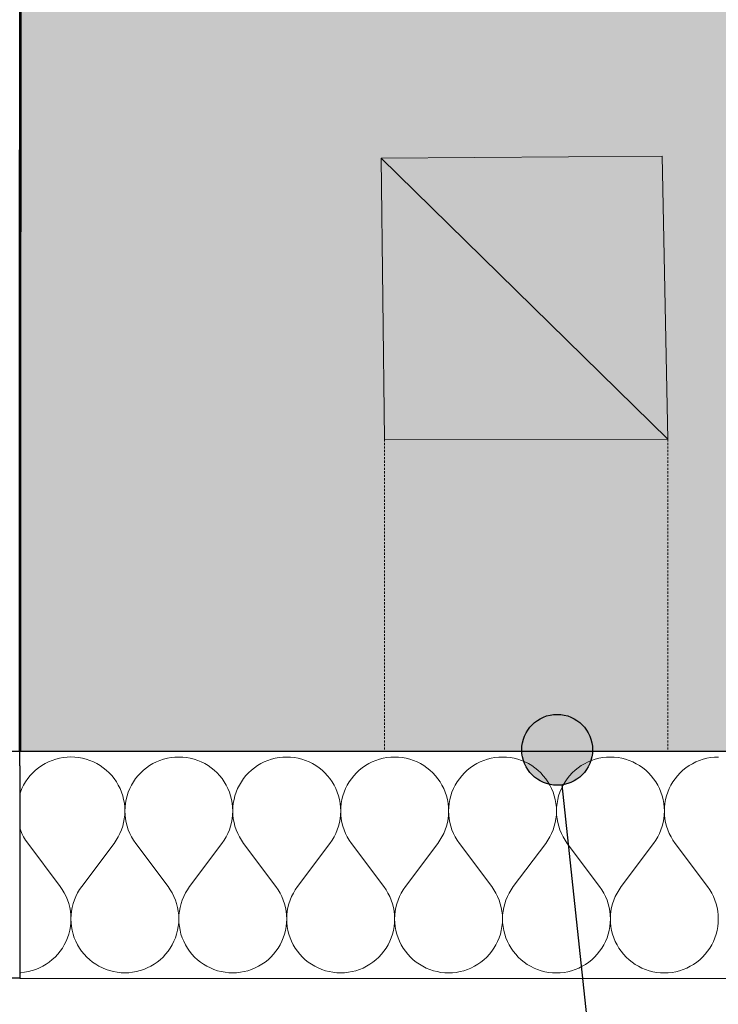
# Model space of a CAD drawing. Header units: millimetres. Extents: x -28017 to 3863, y -4271 to 20239.
# Tile 92 of 105: x -1712 to -1219, y 172 to 867. Entities that reach past the tile are written whole.
import ezdxf

# ---------------------------------------------------------------- set-up
doc = ezdxf.new("R2010")
doc.units = ezdxf.units.MM
doc.header["$MEASUREMENT"] = 0
doc.linetypes.add('Wipeout_Contour', pattern=[1000, 0, -1000])
doc.linetypes.add('Čárkovaná S', pattern=[2.5, 1.5, -1])
for name, color, linetype in [('5._POHLED ZÁPADNÍ_2_Konstrukce - nenosné', 7, 'Continuous'), ('5._POHLED ZÁPADNÍ_2_Konstrukce - nosné', 7, 'Continuous'), ('5._POHLED ZÁPADNÍ_2_Kresby a obrázky', 7, 'Continuous'), ('5._POHLED ZÁPADNÍ_2_Nové_Anotace - SP', 7, 'Continuous'), ('5._POHLED ZÁPADNÍ_2_Nové_Konstrukce - nenosné', 7, 'Continuous'), ('5._POHLED ZÁPADNÍ_2_Nové_Konstrukce - nosné', 7, 'Continuous'), ('5._POHLED ZÁPADNÍ_2_Nové_Otvory – Okna', 7, 'Continuous'), ('5._POHLED ZÁPADNÍ_2_Nové_Výplně – Řezové', 7, 'Continuous'), ('5._POHLED ZÁPADNÍ_2_Situace - terén', 7, 'Continuous'), ('5._POHLED ZÁPADNÍ_2_Výplně – Řezové', 7, 'Continuous')]:
    doc.layers.add(name, color=color, linetype=linetype)

# ---------------------------------------------------------------- blocks, each defined once
blk = doc.blocks.new('*X10', base_point=(-28336.19, -5790.34))
at = {"layer": '5._POHLED ZÁPADNÍ_2_Nové_Výplně – Řezové', "color": 21, "linetype": 'Continuous', "lineweight": 20, "true_color": 0xffaaaa}
for p, q in [((-1694.4, 341.71), (-1696.74, 340.32)), ((-1691.97, 342.93), (-1694.4, 341.71)), ((-1689.46, 343.97), (-1691.97, 342.93)), ((-1686.87, 344.83), (-1689.46, 343.97)), ((-1684.24, 345.5), (-1686.87, 344.83)), ((-1681.56, 345.98), (-1684.24, 345.5)), ((-1678.86, 346.27), (-1681.56, 345.98)), ((-1676.14, 346.37), (-1678.86, 346.27)), ((-1673.42, 346.27), (-1676.14, 346.37)), ((-1670.71, 345.98), (-1673.42, 346.27)), ((-1668.04, 345.5), (-1670.71, 345.98)), ((-1665.4, 344.82), (-1668.04, 345.5)), ((-1662.82, 343.97), (-1665.4, 344.82)), ((-1660.31, 342.92), (-1662.82, 343.97)), ((-1657.87, 341.7), (-1660.31, 342.92)), ((-1655.53, 340.32), (-1657.87, 341.7)), ((-1618.21, 341.7), (-1620.55, 340.31)), ((-1615.78, 342.92), (-1618.21, 341.7)), ((-1613.27, 343.96), (-1615.78, 342.92)), ((-1610.68, 344.82), (-1613.27, 343.96)), ((-1608.05, 345.49), (-1610.68, 344.82)), ((-1605.37, 345.97), (-1608.05, 345.49)), ((-1602.67, 346.26), (-1605.37, 345.97)), ((-1599.95, 346.36), (-1602.67, 346.26)), ((-1597.23, 346.26), (-1599.95, 346.36)), ((-1594.52, 345.97), (-1597.23, 346.26)), ((-1591.85, 345.49), (-1594.52, 345.97)), ((-1589.21, 344.81), (-1591.85, 345.49)), ((-1586.63, 343.95), (-1589.21, 344.81)), ((-1584.12, 342.91), (-1586.63, 343.95)), ((-1581.68, 341.69), (-1584.12, 342.91)), ((-1579.34, 340.3), (-1581.68, 341.69)), ((-1542.02, 341.69), (-1544.36, 340.3)), ((-1539.59, 342.9), (-1542.02, 341.69)), ((-1537.07, 343.95), (-1539.59, 342.9)), ((-1534.49, 344.8), (-1537.07, 343.95)), ((-1531.86, 345.48), (-1534.49, 344.8)), ((-1529.18, 345.96), (-1531.86, 345.48)), ((-1526.48, 346.25), (-1529.18, 345.96)), ((-1523.76, 346.35), (-1526.48, 346.25)), ((-1521.04, 346.25), (-1523.76, 346.35)), ((-1518.33, 345.96), (-1521.04, 346.25)), ((-1515.66, 345.47), (-1518.33, 345.96)), ((-1513.02, 344.8), (-1515.66, 345.47)), ((-1510.44, 343.94), (-1513.02, 344.8)), ((-1507.93, 342.9), (-1510.44, 343.94)), ((-1505.49, 341.68), (-1507.93, 342.9)), ((-1503.15, 340.29), (-1505.49, 341.68)), ((-1465.83, 341.68), (-1468.17, 340.29)), ((-1463.4, 342.89), (-1465.83, 341.68)), ((-1460.88, 343.93), (-1463.4, 342.89)), ((-1458.3, 344.79), (-1460.88, 343.93)), ((-1455.67, 345.47), (-1458.3, 344.79)), ((-1452.99, 345.95), (-1455.67, 345.47)), ((-1450.28, 346.24), (-1452.99, 345.95)), ((-1447.57, 346.34), (-1450.28, 346.24)), ((-1444.85, 346.24), (-1447.57, 346.34)), ((-1442.14, 345.95), (-1444.85, 346.24)), ((-1439.47, 345.46), (-1442.14, 345.95)), ((-1436.83, 344.79), (-1439.47, 345.46)), ((-1434.25, 343.93), (-1436.83, 344.79)), ((-1431.73, 342.89), (-1434.25, 343.93)), ((-1429.3, 341.67), (-1431.73, 342.89)), ((-1426.96, 340.28), (-1429.3, 341.67)), ((-1389.64, 341.66), (-1391.98, 340.28)), ((-1387.21, 342.88), (-1389.64, 341.66)), ((-1384.69, 343.92), (-1387.21, 342.88)), ((-1382.11, 344.78), (-1384.69, 343.92)), ((-1379.48, 345.45), (-1382.11, 344.78)), ((-1376.8, 345.94), (-1379.48, 345.45)), ((-1374.09, 346.23), (-1376.8, 345.94)), ((-1371.38, 346.32), (-1374.09, 346.23)), ((-1368.66, 346.23), (-1371.38, 346.32)), ((-1365.95, 345.94), (-1368.66, 346.23)), ((-1363.27, 345.45), (-1365.95, 345.94)), ((-1360.64, 344.78), (-1363.27, 345.45)), ((-1358.06, 343.92), (-1360.64, 344.78)), ((-1355.54, 342.88), (-1358.06, 343.92)), ((-1353.11, 341.66), (-1355.54, 342.88)), ((-1350.77, 340.27), (-1353.11, 341.66)), ((-1313.45, 341.65), (-1315.79, 340.26)), ((-1311.02, 342.87), (-1313.45, 341.65)), ((-1308.5, 343.91), (-1311.02, 342.87)), ((-1305.92, 344.77), (-1308.5, 343.91)), ((-1303.29, 345.44), (-1305.92, 344.77)), ((-1300.61, 345.93), (-1303.29, 345.44)), ((-1297.9, 346.22), (-1300.61, 345.93)), ((-1295.18, 346.31), (-1297.9, 346.22)), ((-1292.47, 346.21), (-1295.18, 346.31)), ((-1289.76, 345.92), (-1292.47, 346.21)), ((-1287.08, 345.44), (-1289.76, 345.92)), ((-1284.45, 344.77), (-1287.08, 345.44)), ((-1281.87, 343.91), (-1284.45, 344.77)), ((-1279.35, 342.86), (-1281.87, 343.91)), ((-1276.92, 341.65), (-1279.35, 342.86)), ((-1274.58, 340.26), (-1276.92, 341.65)), ((-1237.26, 341.64), (-1239.6, 340.25)), ((-1234.83, 342.86), (-1237.26, 341.64)), ((-1232.31, 343.9), (-1234.83, 342.86)), ((-1229.73, 344.76), (-1232.31, 343.9)), ((-1227.1, 345.43), (-1229.73, 344.76)), ((-1224.42, 345.91), (-1227.1, 345.43)), ((-1221.71, 346.2), (-1224.42, 345.91)), ((-1218.99, 346.3), (-1221.71, 346.2)), ((-1703.09, 335.21), (-1704.94, 333.22)), ((-1701.09, 337.06), (-1703.09, 335.21)), ((-1698.98, 338.77), (-1701.09, 337.06)), ((-1696.74, 340.32), (-1698.98, 338.77)), ((-1653.3, 338.76), (-1655.53, 340.32)), ((-1651.18, 337.06), (-1653.3, 338.76)), ((-1649.19, 335.2), (-1651.18, 337.06)), ((-1647.34, 333.21), (-1649.19, 335.2)), ((-1626.89, 335.2), (-1628.75, 333.21)), ((-1624.9, 337.05), (-1626.89, 335.2)), ((-1622.79, 338.76), (-1624.9, 337.05)), ((-1620.55, 340.31), (-1622.79, 338.76)), ((-1577.11, 338.75), (-1579.34, 340.3)), ((-1574.99, 337.04), (-1577.11, 338.75)), ((-1573, 335.19), (-1574.99, 337.04)), ((-1571.15, 333.2), (-1573, 335.19)), ((-1550.7, 335.19), (-1552.56, 333.19)), ((-1548.71, 337.04), (-1550.7, 335.19)), ((-1546.6, 338.75), (-1548.71, 337.04)), ((-1544.36, 340.3), (-1546.6, 338.75)), ((-1500.92, 338.74), (-1503.15, 340.29)), ((-1498.8, 337.03), (-1500.92, 338.74)), ((-1496.81, 335.18), (-1498.8, 337.03)), ((-1494.96, 333.18), (-1496.81, 335.18)), ((-1474.51, 335.17), (-1476.37, 333.18)), ((-1472.52, 337.03), (-1474.51, 335.17)), ((-1470.4, 338.73), (-1472.52, 337.03)), ((-1468.17, 340.29), (-1470.4, 338.73)), ((-1424.73, 338.73), (-1426.96, 340.28)), ((-1422.61, 337.02), (-1424.73, 338.73)), ((-1420.62, 335.17), (-1422.61, 337.02)), ((-1418.77, 333.17), (-1420.62, 335.17)), ((-1398.32, 335.16), (-1400.18, 333.17)), ((-1396.33, 337.02), (-1398.32, 335.16)), ((-1394.21, 338.72), (-1396.33, 337.02)), ((-1391.98, 340.28), (-1394.21, 338.72)), ((-1348.54, 338.72), (-1350.77, 340.27)), ((-1346.42, 337.01), (-1348.54, 338.72)), ((-1344.43, 335.15), (-1346.42, 337.01)), ((-1342.58, 333.16), (-1344.43, 335.15)), ((-1322.13, 335.15), (-1323.99, 333.16)), ((-1320.14, 337), (-1322.13, 335.15)), ((-1318.02, 338.71), (-1320.14, 337)), ((-1315.79, 340.26), (-1318.02, 338.71)), ((-1272.35, 338.7), (-1274.58, 340.26)), ((-1270.23, 337), (-1272.35, 338.7)), ((-1268.24, 335.14), (-1270.23, 337)), ((-1266.39, 333.15), (-1268.24, 335.14)), ((-1245.94, 335.14), (-1247.8, 333.15)), ((-1243.95, 336.99), (-1245.94, 335.14)), ((-1241.83, 338.7), (-1243.95, 336.99)), ((-1239.6, 340.25), (-1241.83, 338.7)), ((-1708.2, 328.86), (-1709.58, 326.52)), ((-1706.65, 331.1), (-1708.2, 328.86)), ((-1704.94, 333.22), (-1706.65, 331.1)), ((-1645.63, 331.09), (-1647.34, 333.21)), ((-1644.08, 328.85), (-1645.63, 331.09)), ((-1642.7, 326.51), (-1644.08, 328.85)), ((-1632.01, 328.85), (-1633.39, 326.51)), ((-1630.45, 331.09), (-1632.01, 328.85)), ((-1628.75, 333.21), (-1630.45, 331.09)), ((-1569.44, 331.08), (-1571.15, 333.2)), ((-1567.89, 328.84), (-1569.44, 331.08)), ((-1566.51, 326.5), (-1567.89, 328.84)), ((-1555.82, 328.84), (-1557.2, 326.5)), ((-1554.26, 331.08), (-1555.82, 328.84)), ((-1552.56, 333.19), (-1554.26, 331.08)), ((-1493.25, 331.07), (-1494.96, 333.18)), ((-1491.7, 328.83), (-1493.25, 331.07)), ((-1490.32, 326.49), (-1491.7, 328.83)), ((-1479.62, 328.83), (-1481.01, 326.49)), ((-1478.07, 331.06), (-1479.62, 328.83)), ((-1476.37, 333.18), (-1478.07, 331.06)), ((-1417.06, 331.05), (-1418.77, 333.17)), ((-1415.51, 328.82), (-1417.06, 331.05)), ((-1414.13, 326.48), (-1415.51, 328.82)), ((-1403.43, 328.82), (-1404.82, 326.48)), ((-1401.88, 331.05), (-1403.43, 328.82)), ((-1400.18, 333.17), (-1401.88, 331.05)), ((-1340.87, 331.04), (-1342.58, 333.16)), ((-1339.32, 328.81), (-1340.87, 331.04)), ((-1337.94, 326.47), (-1339.32, 328.81)), ((-1327.24, 328.8), (-1328.63, 326.46)), ((-1325.69, 331.04), (-1327.24, 328.8)), ((-1323.99, 333.16), (-1325.69, 331.04)), ((-1264.68, 331.03), (-1266.39, 333.15)), ((-1263.13, 328.8), (-1264.68, 331.03)), ((-1261.74, 326.45), (-1263.13, 328.8)), ((-1251.05, 328.79), (-1252.44, 326.45)), ((-1249.5, 331.03), (-1251.05, 328.79)), ((-1247.8, 333.15), (-1249.5, 331.03)), ((-1711.84, 321.58), (-1712.3, 320.2)), ((-1710.8, 324.09), (-1711.84, 321.58)), ((-1709.58, 326.52), (-1710.8, 324.09)), ((-1641.48, 324.08), (-1642.7, 326.51)), ((-1640.44, 321.57), (-1641.48, 324.08)), ((-1639.58, 318.98), (-1640.44, 321.57)), ((-1635.65, 321.56), (-1636.51, 318.98)), ((-1634.61, 324.08), (-1635.65, 321.56)), ((-1633.39, 326.51), (-1634.61, 324.08)), ((-1565.29, 324.07), (-1566.51, 326.5)), ((-1564.25, 321.55), (-1565.29, 324.07)), ((-1563.39, 318.97), (-1564.25, 321.55)), ((-1559.46, 321.55), (-1560.32, 318.97)), ((-1558.42, 324.07), (-1559.46, 321.55)), ((-1557.2, 326.5), (-1558.42, 324.07)), ((-1489.1, 324.06), (-1490.32, 326.49)), ((-1488.06, 321.54), (-1489.1, 324.06)), ((-1487.2, 318.96), (-1488.06, 321.54)), ((-1483.27, 321.54), (-1484.13, 318.96)), ((-1482.23, 324.06), (-1483.27, 321.54)), ((-1481.01, 326.49), (-1482.23, 324.06)), ((-1412.91, 324.04), (-1414.13, 326.48)), ((-1411.87, 321.53), (-1412.91, 324.04)), ((-1411.01, 318.95), (-1411.87, 321.53)), ((-1407.08, 321.53), (-1407.94, 318.95)), ((-1406.04, 324.04), (-1407.08, 321.53)), ((-1404.82, 326.48), (-1406.04, 324.04)), ((-1336.72, 324.03), (-1337.94, 326.47)), ((-1335.68, 321.52), (-1336.72, 324.03)), ((-1334.82, 318.94), (-1335.68, 321.52)), ((-1330.89, 321.52), (-1331.75, 318.94)), ((-1329.85, 324.03), (-1330.89, 321.52)), ((-1328.63, 326.46), (-1329.85, 324.03)), ((-1260.53, 324.02), (-1261.74, 326.45)), ((-1259.49, 321.51), (-1260.53, 324.02)), ((-1258.63, 318.93), (-1259.49, 321.51)), ((-1254.7, 321.51), (-1255.56, 318.92)), ((-1253.66, 324.02), (-1254.7, 321.51)), ((-1252.44, 326.45), (-1253.66, 324.02)), ((-1638.91, 316.35), (-1639.58, 318.98)), ((-1638.43, 313.67), (-1638.91, 316.35)), ((-1638.14, 310.96), (-1638.43, 313.67)), ((-1637.66, 313.67), (-1637.95, 310.96)), ((-1637.18, 316.35), (-1637.66, 313.67)), ((-1636.51, 318.98), (-1637.18, 316.35)), ((-1562.72, 316.34), (-1563.39, 318.97)), ((-1562.24, 313.66), (-1562.72, 316.34)), ((-1561.95, 310.95), (-1562.24, 313.66)), ((-1561.47, 313.66), (-1561.76, 310.95)), ((-1560.99, 316.34), (-1561.47, 313.66)), ((-1560.32, 318.97), (-1560.99, 316.34)), ((-1486.53, 316.32), (-1487.2, 318.96)), ((-1486.05, 313.65), (-1486.53, 316.32)), ((-1485.76, 310.94), (-1486.05, 313.65)), ((-1485.28, 313.65), (-1485.57, 310.94)), ((-1484.8, 316.32), (-1485.28, 313.65)), ((-1484.13, 318.96), (-1484.8, 316.32)), ((-1410.34, 316.31), (-1411.01, 318.95)), ((-1409.86, 313.63), (-1410.34, 316.31)), ((-1409.57, 310.93), (-1409.86, 313.63)), ((-1409.09, 313.63), (-1409.38, 310.93)), ((-1408.61, 316.31), (-1409.09, 313.63)), ((-1407.94, 318.95), (-1408.61, 316.31)), ((-1334.15, 316.3), (-1334.82, 318.94)), ((-1333.67, 313.62), (-1334.15, 316.3)), ((-1333.38, 310.92), (-1333.67, 313.62)), ((-1332.9, 313.62), (-1333.19, 310.92)), ((-1332.42, 316.3), (-1332.9, 313.62)), ((-1331.75, 318.94), (-1332.42, 316.3)), ((-1257.96, 316.29), (-1258.63, 318.93)), ((-1257.48, 313.61), (-1257.96, 316.29)), ((-1257.19, 310.91), (-1257.48, 313.61)), ((-1256.71, 313.61), (-1257, 310.91)), ((-1256.23, 316.29), (-1256.71, 313.61)), ((-1255.56, 318.92), (-1256.23, 316.29)), ((-1638.15, 305.53), (-1638.05, 308.25)), ((-1638.05, 308.25), (-1638.14, 310.96)), ((-1637.95, 310.96), (-1638.05, 308.25)), ((-1638.05, 308.25), (-1637.95, 305.53)), ((-1561.96, 305.52), (-1561.86, 308.23)), ((-1561.86, 308.23), (-1561.95, 310.95)), ((-1561.76, 310.95), (-1561.86, 308.23)), ((-1561.86, 308.23), (-1561.76, 305.52)), ((-1485.77, 305.5), (-1485.67, 308.22)), ((-1485.67, 308.22), (-1485.76, 310.94)), ((-1485.57, 310.94), (-1485.67, 308.22)), ((-1485.67, 308.22), (-1485.57, 305.5)), ((-1409.58, 305.49), (-1409.48, 308.21)), ((-1409.48, 308.21), (-1409.57, 310.93)), ((-1409.38, 310.93), (-1409.48, 308.21)), ((-1409.48, 308.21), (-1409.38, 305.49)), ((-1333.39, 305.48), (-1333.29, 308.2)), ((-1333.29, 308.2), (-1333.38, 310.92)), ((-1333.19, 310.92), (-1333.29, 308.2)), ((-1333.29, 308.2), (-1333.19, 305.48)), ((-1257.1, 308.19), (-1257.19, 310.91)), ((-1257.19, 305.47), (-1257.1, 308.19)), ((-1257, 310.91), (-1257.1, 308.19)), ((-1257.1, 308.19), (-1257, 305.47)), ((-1639.6, 297.51), (-1638.93, 300.15)), ((-1638.93, 300.15), (-1638.44, 302.82)), ((-1638.44, 302.82), (-1638.15, 305.53)), ((-1637.95, 305.53), (-1637.66, 302.82)), ((-1637.66, 302.82), (-1637.17, 300.14)), ((-1637.17, 300.14), (-1636.5, 297.51)), ((-1563.41, 297.5), (-1562.74, 300.13)), ((-1562.74, 300.13), (-1562.25, 302.81)), ((-1562.25, 302.81), (-1561.96, 305.52)), ((-1561.76, 305.52), (-1561.47, 302.81)), ((-1561.47, 302.81), (-1560.98, 300.13)), ((-1560.98, 300.13), (-1560.31, 297.5)), ((-1487.22, 297.49), (-1486.54, 300.12)), ((-1486.54, 300.12), (-1486.06, 302.8)), ((-1486.06, 302.8), (-1485.77, 305.5)), ((-1485.57, 305.5), (-1485.28, 302.8)), ((-1485.28, 302.8), (-1484.79, 300.12)), ((-1484.79, 300.12), (-1484.12, 297.49)), ((-1411.03, 297.47), (-1410.35, 300.11)), ((-1410.35, 300.11), (-1409.87, 302.79)), ((-1409.87, 302.79), (-1409.58, 305.49)), ((-1409.38, 305.49), (-1409.09, 302.79)), ((-1409.09, 302.79), (-1408.6, 300.11)), ((-1408.6, 300.11), (-1407.93, 297.47)), ((-1334.84, 297.46), (-1334.16, 300.1)), ((-1334.16, 300.1), (-1333.68, 302.78)), ((-1333.68, 302.78), (-1333.39, 305.48)), ((-1333.19, 305.48), (-1332.9, 302.78)), ((-1332.9, 302.78), (-1332.41, 300.1)), ((-1332.41, 300.1), (-1331.74, 297.46)), ((-1258.65, 297.45), (-1257.97, 300.09)), ((-1257.97, 300.09), (-1257.49, 302.76)), ((-1257.49, 302.76), (-1257.19, 305.47)), ((-1257, 305.47), (-1256.7, 302.76)), ((-1256.7, 302.76), (-1256.22, 300.09)), ((-1256.22, 300.09), (-1255.55, 297.45)), ((-1712.3, 296.36), (-1711.83, 294.94)), ((-1711.83, 294.94), (-1710.79, 292.43)), ((-1710.79, 292.43), (-1709.57, 290)), ((-1642.73, 289.99), (-1641.51, 292.42)), ((-1641.51, 292.42), (-1640.46, 294.93)), ((-1640.46, 294.93), (-1639.6, 297.51)), ((-1636.5, 297.51), (-1635.64, 294.93)), ((-1635.64, 294.93), (-1634.59, 292.42)), ((-1634.59, 292.42), (-1633.38, 289.98)), ((-1566.54, 289.97), (-1565.32, 292.41)), ((-1565.32, 292.41), (-1564.27, 294.92)), ((-1564.27, 294.92), (-1563.41, 297.5)), ((-1560.31, 297.5), (-1559.45, 294.92)), ((-1559.45, 294.92), (-1558.4, 292.4)), ((-1558.4, 292.4), (-1557.18, 289.97)), ((-1490.35, 289.96), (-1489.12, 292.39)), ((-1489.12, 292.39), (-1488.08, 294.91)), ((-1488.08, 294.91), (-1487.22, 297.49)), ((-1484.12, 297.49), (-1483.26, 294.91)), ((-1483.26, 294.91), (-1482.21, 292.39)), ((-1482.21, 292.39), (-1480.99, 289.96)), ((-1414.15, 289.95), (-1412.93, 292.38)), ((-1412.93, 292.38), (-1411.89, 294.89)), ((-1411.89, 294.89), (-1411.03, 297.47)), ((-1407.93, 297.47), (-1407.07, 294.89)), ((-1407.07, 294.89), (-1406.02, 292.38)), ((-1406.02, 292.38), (-1404.8, 289.95)), ((-1337.96, 289.94), (-1336.74, 292.37)), ((-1336.74, 292.37), (-1335.7, 294.88)), ((-1335.7, 294.88), (-1334.84, 297.46)), ((-1331.74, 297.46), (-1330.88, 294.88)), ((-1330.88, 294.88), (-1329.83, 292.37)), ((-1329.83, 292.37), (-1328.61, 289.94)), ((-1261.77, 289.93), (-1260.55, 292.36)), ((-1260.55, 292.36), (-1259.51, 294.87)), ((-1259.51, 294.87), (-1258.65, 297.45)), ((-1255.55, 297.45), (-1254.69, 294.87)), ((-1254.69, 294.87), (-1253.64, 292.36)), ((-1253.64, 292.36), (-1252.42, 289.93)), ((-1709.57, 290), (-1708.18, 287.66)), ((-1708.18, 287.66), (-1706.62, 285.42)), ((-1683.77, 254.94), (-1706.62, 285.42)), ((-1668.53, 254.94), (-1645.67, 285.41)), ((-1645.67, 285.41), (-1644.12, 287.65)), ((-1644.12, 287.65), (-1642.73, 289.99)), ((-1633.38, 289.98), (-1631.99, 287.65)), ((-1631.99, 287.65), (-1630.43, 285.41)), ((-1607.58, 254.93), (-1630.43, 285.41)), ((-1592.34, 254.93), (-1569.48, 285.4)), ((-1569.48, 285.4), (-1567.93, 287.64)), ((-1567.93, 287.64), (-1566.54, 289.97)), ((-1557.18, 289.97), (-1555.8, 287.63)), ((-1555.8, 287.63), (-1554.24, 285.4)), ((-1531.39, 254.92), (-1554.24, 285.4)), ((-1516.15, 254.92), (-1493.29, 285.39)), ((-1493.29, 285.39), (-1491.74, 287.62)), ((-1491.74, 287.62), (-1490.35, 289.96)), ((-1480.99, 289.96), (-1479.6, 287.62)), ((-1479.6, 287.62), (-1478.05, 285.39)), ((-1455.2, 254.91), (-1478.05, 285.39)), ((-1439.96, 254.91), (-1417.1, 285.38)), ((-1417.1, 285.38), (-1415.55, 287.61)), ((-1415.55, 287.61), (-1414.15, 289.95)), ((-1404.8, 289.95), (-1403.41, 287.61)), ((-1403.41, 287.61), (-1401.86, 285.38)), ((-1379.01, 254.9), (-1401.86, 285.38)), ((-1363.77, 254.89), (-1340.91, 285.37)), ((-1340.91, 285.37), (-1339.35, 287.6)), ((-1339.35, 287.6), (-1337.96, 289.94)), ((-1328.61, 289.94), (-1327.22, 287.6)), ((-1327.22, 287.6), (-1325.67, 285.36)), ((-1302.82, 254.89), (-1325.67, 285.36)), ((-1287.58, 254.88), (-1264.72, 285.36)), ((-1264.72, 285.36), (-1263.16, 287.59)), ((-1263.16, 287.59), (-1261.77, 289.93)), ((-1252.42, 289.93), (-1251.03, 287.59)), ((-1251.03, 287.59), (-1249.48, 285.35)), ((-1226.63, 254.87), (-1249.48, 285.35)), ((-1682.22, 252.71), (-1683.77, 254.94)), ((-1680.83, 250.37), (-1682.22, 252.71)), ((-1679.61, 247.94), (-1680.83, 250.37)), ((-1671.48, 250.37), (-1672.7, 247.94)), ((-1670.09, 252.71), (-1671.48, 250.37)), ((-1668.53, 254.94), (-1670.09, 252.71)), ((-1606.03, 252.7), (-1607.58, 254.93)), ((-1604.64, 250.36), (-1606.03, 252.7)), ((-1603.42, 247.93), (-1604.64, 250.36)), ((-1595.29, 250.36), (-1596.51, 247.93)), ((-1593.9, 252.7), (-1595.29, 250.36)), ((-1592.34, 254.93), (-1593.9, 252.7)), ((-1529.84, 252.69), (-1531.39, 254.92)), ((-1528.45, 250.35), (-1529.84, 252.69)), ((-1527.23, 247.92), (-1528.45, 250.35)), ((-1519.1, 250.35), (-1520.32, 247.91)), ((-1517.71, 252.68), (-1519.1, 250.35)), ((-1516.15, 254.92), (-1517.71, 252.68)), ((-1453.65, 252.67), (-1455.2, 254.91)), ((-1452.26, 250.34), (-1453.65, 252.67)), ((-1451.04, 247.9), (-1452.26, 250.34)), ((-1442.91, 250.33), (-1444.13, 247.9)), ((-1441.51, 252.67), (-1442.91, 250.33)), ((-1439.96, 254.91), (-1441.51, 252.67)), ((-1377.46, 252.66), (-1379.01, 254.9)), ((-1376.07, 250.32), (-1377.46, 252.66)), ((-1374.85, 247.89), (-1376.07, 250.32)), ((-1366.71, 250.32), (-1367.93, 247.89)), ((-1365.32, 252.66), (-1366.71, 250.32)), ((-1363.77, 254.89), (-1365.32, 252.66)), ((-1301.26, 252.65), (-1302.82, 254.89)), ((-1299.87, 250.31), (-1301.26, 252.65)), ((-1298.66, 247.88), (-1299.87, 250.31)), ((-1290.52, 250.31), (-1291.74, 247.88)), ((-1289.13, 252.65), (-1290.52, 250.31)), ((-1287.58, 254.88), (-1289.13, 252.65)), ((-1225.07, 252.64), (-1226.63, 254.87)), ((-1223.68, 250.3), (-1225.07, 252.64)), ((-1222.47, 247.87), (-1223.68, 250.3)), ((-1678.57, 245.43), (-1679.61, 247.94)), ((-1677.7, 242.85), (-1678.57, 245.43)), ((-1673.74, 245.43), (-1674.6, 242.85)), ((-1672.7, 247.94), (-1673.74, 245.43)), ((-1602.37, 245.41), (-1603.42, 247.93)), ((-1601.51, 242.83), (-1602.37, 245.41)), ((-1597.55, 245.41), (-1598.41, 242.83)), ((-1596.51, 247.93), (-1597.55, 245.41)), ((-1526.18, 245.4), (-1527.23, 247.92)), ((-1525.32, 242.82), (-1526.18, 245.4)), ((-1521.36, 245.4), (-1522.22, 242.82)), ((-1520.32, 247.91), (-1521.36, 245.4)), ((-1449.99, 245.39), (-1451.04, 247.9)), ((-1449.13, 242.81), (-1449.99, 245.39)), ((-1445.17, 245.39), (-1446.03, 242.81)), ((-1444.13, 247.9), (-1445.17, 245.39)), ((-1373.8, 245.38), (-1374.85, 247.89)), ((-1372.94, 242.8), (-1373.8, 245.38)), ((-1368.98, 245.38), (-1369.84, 242.8)), ((-1367.93, 247.89), (-1368.98, 245.38)), ((-1297.61, 245.37), (-1298.66, 247.88)), ((-1296.75, 242.79), (-1297.61, 245.37)), ((-1292.79, 245.37), (-1293.65, 242.79)), ((-1291.74, 247.88), (-1292.79, 245.37)), ((-1221.42, 245.36), (-1222.47, 247.87)), ((-1220.56, 242.78), (-1221.42, 245.36)), ((-1677.03, 240.21), (-1677.7, 242.85)), ((-1676.55, 237.53), (-1677.03, 240.21)), ((-1676.25, 234.83), (-1676.55, 237.53)), ((-1675.76, 237.53), (-1676.06, 234.83)), ((-1675.28, 240.21), (-1675.76, 237.53)), ((-1674.6, 242.85), (-1675.28, 240.21)), ((-1600.84, 240.2), (-1601.51, 242.83)), ((-1600.36, 237.52), (-1600.84, 240.2)), ((-1600.06, 234.82), (-1600.36, 237.52)), ((-1599.57, 237.52), (-1599.87, 234.82)), ((-1599.09, 240.2), (-1599.57, 237.52)), ((-1598.41, 242.83), (-1599.09, 240.2)), ((-1524.65, 240.19), (-1525.32, 242.82)), ((-1524.16, 237.51), (-1524.65, 240.19)), ((-1523.87, 234.8), (-1524.16, 237.51)), ((-1523.38, 237.51), (-1523.67, 234.8)), ((-1522.9, 240.19), (-1523.38, 237.51)), ((-1522.22, 242.82), (-1522.9, 240.19)), ((-1448.46, 240.18), (-1449.13, 242.81)), ((-1447.97, 237.5), (-1448.46, 240.18)), ((-1447.68, 234.79), (-1447.97, 237.5)), ((-1447.19, 237.5), (-1447.48, 234.79)), ((-1446.71, 240.17), (-1447.19, 237.5)), ((-1446.03, 242.81), (-1446.71, 240.17)), ((-1372.27, 240.16), (-1372.94, 242.8)), ((-1371.78, 237.49), (-1372.27, 240.16)), ((-1371.49, 234.78), (-1371.78, 237.49)), ((-1371, 237.49), (-1371.29, 234.78)), ((-1370.52, 240.16), (-1371, 237.49)), ((-1369.84, 242.8), (-1370.52, 240.16)), ((-1296.08, 240.15), (-1296.75, 242.79)), ((-1295.59, 237.47), (-1296.08, 240.15)), ((-1295.3, 234.77), (-1295.59, 237.47)), ((-1294.81, 237.47), (-1295.1, 234.77)), ((-1294.32, 240.15), (-1294.81, 237.47)), ((-1293.65, 242.79), (-1294.32, 240.15)), ((-1219.89, 240.14), (-1220.56, 242.78)), ((-1219.4, 237.46), (-1219.89, 240.14)), ((-1219.11, 234.76), (-1219.4, 237.46)), ((-1676.54, 226.69), (-1676.25, 229.39)), ((-1676.15, 232.11), (-1676.25, 234.83)), ((-1676.25, 229.39), (-1676.15, 232.11)), ((-1676.06, 234.83), (-1676.15, 232.11)), ((-1676.15, 232.11), (-1676.06, 229.39)), ((-1676.06, 229.39), (-1675.77, 226.69)), ((-1600.35, 226.67), (-1600.06, 229.38)), ((-1599.96, 232.1), (-1600.06, 234.82)), ((-1600.06, 229.38), (-1599.96, 232.1)), ((-1599.87, 234.82), (-1599.96, 232.1)), ((-1599.96, 232.1), (-1599.87, 229.38)), ((-1599.87, 229.38), (-1599.58, 226.67)), ((-1523.77, 232.09), (-1523.87, 234.8)), ((-1523.87, 229.37), (-1523.77, 232.09)), ((-1523.67, 234.8), (-1523.77, 232.09)), ((-1523.77, 232.09), (-1523.68, 229.37)), ((-1447.58, 232.07), (-1447.68, 234.79)), ((-1447.68, 229.36), (-1447.58, 232.07)), ((-1447.48, 234.79), (-1447.58, 232.07)), ((-1447.58, 232.07), (-1447.49, 229.36)), ((-1371.39, 232.06), (-1371.49, 234.78)), ((-1371.49, 229.34), (-1371.39, 232.06)), ((-1371.29, 234.78), (-1371.39, 232.06)), ((-1371.39, 232.06), (-1371.3, 229.34)), ((-1295.2, 232.05), (-1295.3, 234.77)), ((-1295.3, 229.33), (-1295.2, 232.05)), ((-1295.1, 234.77), (-1295.2, 232.05)), ((-1295.2, 232.05), (-1295.11, 229.33)), ((-1219.01, 232.04), (-1219.11, 234.76)), ((-1219.11, 229.32), (-1219.01, 232.04)), ((-1677.69, 221.37), (-1677.02, 224.01)), ((-1677.02, 224.01), (-1676.54, 226.69)), ((-1675.77, 226.69), (-1675.29, 224.01)), ((-1675.29, 224.01), (-1674.62, 221.37)), ((-1601.5, 221.36), (-1600.83, 224)), ((-1600.83, 224), (-1600.35, 226.67)), ((-1599.58, 226.67), (-1599.1, 224)), ((-1599.1, 224), (-1598.43, 221.36)), ((-1525.31, 221.35), (-1524.64, 223.98)), ((-1524.64, 223.98), (-1524.16, 226.66)), ((-1524.16, 226.66), (-1523.87, 229.37)), ((-1523.68, 229.37), (-1523.39, 226.66)), ((-1523.39, 226.66), (-1522.91, 223.98)), ((-1522.91, 223.98), (-1522.24, 221.35)), ((-1449.12, 221.34), (-1448.45, 223.97)), ((-1448.45, 223.97), (-1447.97, 226.65)), ((-1447.97, 226.65), (-1447.68, 229.36)), ((-1447.49, 229.36), (-1447.2, 226.65)), ((-1447.2, 226.65), (-1446.72, 223.97)), ((-1446.72, 223.97), (-1446.05, 221.34)), ((-1372.93, 221.33), (-1372.26, 223.96)), ((-1372.26, 223.96), (-1371.78, 226.64)), ((-1371.78, 226.64), (-1371.49, 229.34)), ((-1371.3, 229.34), (-1371.01, 226.64)), ((-1371.01, 226.64), (-1370.53, 223.96)), ((-1370.53, 223.96), (-1369.86, 221.32)), ((-1296.74, 221.31), (-1296.07, 223.95)), ((-1296.07, 223.95), (-1295.59, 226.63)), ((-1295.59, 226.63), (-1295.3, 229.33)), ((-1295.11, 229.33), (-1294.82, 226.63)), ((-1294.82, 226.63), (-1294.34, 223.95)), ((-1294.34, 223.95), (-1293.67, 221.31)), ((-1220.55, 221.3), (-1219.88, 223.94)), ((-1219.88, 223.94), (-1219.4, 226.62)), ((-1219.4, 226.62), (-1219.11, 229.32)), ((-1680.81, 213.84), (-1679.59, 216.28)), ((-1679.59, 216.28), (-1678.55, 218.79)), ((-1678.55, 218.79), (-1677.69, 221.37)), ((-1674.62, 221.37), (-1673.76, 218.79)), ((-1673.76, 218.79), (-1672.72, 216.28)), ((-1672.72, 216.28), (-1671.51, 213.84)), ((-1604.62, 213.83), (-1603.4, 216.26)), ((-1603.4, 216.26), (-1602.36, 218.78)), ((-1602.36, 218.78), (-1601.5, 221.36)), ((-1598.43, 221.36), (-1597.57, 218.78)), ((-1597.57, 218.78), (-1596.53, 216.26)), ((-1596.53, 216.26), (-1595.32, 213.83)), ((-1528.43, 213.82), (-1527.21, 216.25)), ((-1527.21, 216.25), (-1526.17, 218.77)), ((-1526.17, 218.77), (-1525.31, 221.35)), ((-1522.24, 221.35), (-1521.38, 218.77)), ((-1521.38, 218.77), (-1520.34, 216.25)), ((-1520.34, 216.25), (-1519.12, 213.82)), ((-1452.24, 213.81), (-1451.02, 216.24)), ((-1451.02, 216.24), (-1449.98, 218.76)), ((-1449.98, 218.76), (-1449.12, 221.34)), ((-1446.05, 221.34), (-1445.19, 218.75)), ((-1445.19, 218.75), (-1444.15, 216.24)), ((-1444.15, 216.24), (-1442.93, 213.81)), ((-1376.05, 213.8), (-1374.83, 216.23)), ((-1374.83, 216.23), (-1373.79, 218.74)), ((-1373.79, 218.74), (-1372.93, 221.33)), ((-1369.86, 221.32), (-1369, 218.74)), ((-1369, 218.74), (-1367.96, 216.23)), ((-1367.96, 216.23), (-1366.74, 213.8)), ((-1299.86, 213.78), (-1298.64, 216.22)), ((-1298.64, 216.22), (-1297.6, 218.73)), ((-1297.6, 218.73), (-1296.74, 221.31)), ((-1293.67, 221.31), (-1292.81, 218.73)), ((-1292.81, 218.73), (-1291.77, 216.22)), ((-1291.77, 216.22), (-1290.55, 213.78)), ((-1223.67, 213.77), (-1222.45, 216.21)), ((-1222.45, 216.21), (-1221.41, 218.72)), ((-1221.41, 218.72), (-1220.55, 221.3)), ((-1685.45, 207.15), (-1683.75, 209.27)), ((-1683.75, 209.27), (-1682.2, 211.5)), ((-1682.2, 211.5), (-1680.81, 213.84)), ((-1671.51, 213.84), (-1670.12, 211.5)), ((-1670.12, 211.5), (-1668.57, 209.27)), ((-1668.57, 209.27), (-1666.86, 207.15)), ((-1609.26, 207.14), (-1607.56, 209.26)), ((-1607.56, 209.26), (-1606.01, 211.49)), ((-1606.01, 211.49), (-1604.62, 213.83)), ((-1595.32, 213.83), (-1593.93, 211.49)), ((-1593.93, 211.49), (-1592.38, 209.25)), ((-1592.38, 209.25), (-1590.67, 207.14)), ((-1533.07, 207.13), (-1531.37, 209.24)), ((-1531.37, 209.24), (-1529.82, 211.48)), ((-1529.82, 211.48), (-1528.43, 213.82)), ((-1519.12, 213.82), (-1517.74, 211.48)), ((-1517.74, 211.48), (-1516.19, 209.24)), ((-1516.19, 209.24), (-1514.48, 207.12)), ((-1456.88, 207.11), (-1455.18, 209.23)), ((-1455.18, 209.23), (-1453.63, 211.47)), ((-1453.63, 211.47), (-1452.24, 213.81)), ((-1442.93, 213.81), (-1441.55, 211.47)), ((-1441.55, 211.47), (-1440, 209.23)), ((-1440, 209.23), (-1438.29, 207.11)), ((-1380.69, 207.1), (-1378.99, 209.22)), ((-1378.99, 209.22), (-1377.44, 211.46)), ((-1377.44, 211.46), (-1376.05, 213.8)), ((-1366.74, 213.8), (-1365.36, 211.45)), ((-1365.36, 211.45), (-1363.81, 209.22)), ((-1363.81, 209.22), (-1362.1, 207.1)), ((-1304.5, 207.09), (-1302.8, 209.21)), ((-1302.8, 209.21), (-1301.24, 211.44)), ((-1301.24, 211.44), (-1299.86, 213.78)), ((-1290.55, 213.78), (-1289.17, 211.44)), ((-1289.17, 211.44), (-1287.62, 209.21)), ((-1287.62, 209.21), (-1285.91, 207.09)), ((-1228.31, 207.08), (-1226.61, 209.2)), ((-1226.61, 209.2), (-1225.05, 211.43)), ((-1225.05, 211.43), (-1223.67, 213.77)), ((-1693.65, 200.04), (-1691.42, 201.6)), ((-1691.42, 201.6), (-1689.3, 203.3)), ((-1689.3, 203.3), (-1687.31, 205.16)), ((-1687.31, 205.16), (-1685.45, 207.15)), ((-1666.86, 207.15), (-1665.01, 205.15)), ((-1665.01, 205.15), (-1663.02, 203.3)), ((-1663.02, 203.3), (-1660.9, 201.59)), ((-1660.9, 201.59), (-1658.67, 200.04)), ((-1617.46, 200.03), (-1615.23, 201.59)), ((-1615.23, 201.59), (-1613.11, 203.29)), ((-1613.11, 203.29), (-1611.12, 205.15)), ((-1611.12, 205.15), (-1609.26, 207.14)), ((-1590.67, 207.14), (-1588.82, 205.14)), ((-1588.82, 205.14), (-1586.83, 203.29)), ((-1586.83, 203.29), (-1584.71, 201.58)), ((-1584.71, 201.58), (-1582.48, 200.03)), ((-1539.04, 201.57), (-1536.92, 203.28)), ((-1536.92, 203.28), (-1534.93, 205.13)), ((-1534.93, 205.13), (-1533.07, 207.13)), ((-1514.48, 207.12), (-1512.63, 205.13)), ((-1512.63, 205.13), (-1510.64, 203.28)), ((-1510.64, 203.28), (-1508.52, 201.57)), ((-1462.85, 201.56), (-1460.73, 203.27)), ((-1460.73, 203.27), (-1458.74, 205.12)), ((-1458.74, 205.12), (-1456.88, 207.11)), ((-1438.29, 207.11), (-1436.44, 205.12)), ((-1436.44, 205.12), (-1434.45, 203.26)), ((-1434.45, 203.26), (-1432.33, 201.56)), ((-1386.66, 201.55), (-1384.54, 203.26)), ((-1384.54, 203.26), (-1382.55, 205.11)), ((-1382.55, 205.11), (-1380.69, 207.1)), ((-1362.1, 207.1), (-1360.25, 205.11)), ((-1360.25, 205.11), (-1358.26, 203.25)), ((-1358.26, 203.25), (-1356.14, 201.55)), ((-1310.46, 201.54), (-1308.35, 203.25)), ((-1308.35, 203.25), (-1306.36, 205.1)), ((-1306.36, 205.1), (-1304.5, 207.09)), ((-1285.91, 207.09), (-1284.06, 205.1)), ((-1284.06, 205.1), (-1282.07, 203.24)), ((-1282.07, 203.24), (-1279.95, 201.53)), ((-1234.27, 201.53), (-1232.16, 203.23)), ((-1232.16, 203.23), (-1230.17, 205.09)), ((-1230.17, 205.09), (-1228.31, 207.08)), ((-1708.83, 194.38), (-1706.15, 194.87)), ((-1706.15, 194.87), (-1703.52, 195.54)), ((-1703.52, 195.54), (-1700.94, 196.4)), ((-1700.94, 196.4), (-1698.42, 197.44)), ((-1698.42, 197.44), (-1695.99, 198.66)), ((-1695.99, 198.66), (-1693.65, 200.04)), ((-1658.67, 200.04), (-1656.33, 198.65)), ((-1656.33, 198.65), (-1653.9, 197.43)), ((-1653.9, 197.43), (-1651.38, 196.39)), ((-1651.38, 196.39), (-1648.8, 195.53)), ((-1648.8, 195.53), (-1646.17, 194.86)), ((-1646.17, 194.86), (-1643.49, 194.37)), ((-1632.64, 194.37), (-1629.96, 194.85)), ((-1629.96, 194.85), (-1627.33, 195.53)), ((-1627.33, 195.53), (-1624.75, 196.39)), ((-1624.75, 196.39), (-1622.23, 197.43)), ((-1622.23, 197.43), (-1619.8, 198.64)), ((-1619.8, 198.64), (-1617.46, 200.03)), ((-1582.48, 200.03), (-1580.14, 198.64)), ((-1580.14, 198.64), (-1577.71, 197.42)), ((-1577.71, 197.42), (-1575.19, 196.38)), ((-1575.19, 196.38), (-1572.61, 195.52)), ((-1572.61, 195.52), (-1569.98, 194.84)), ((-1569.98, 194.84), (-1567.3, 194.36)), ((-1556.45, 194.36), (-1553.77, 194.84)), ((-1553.77, 194.84), (-1551.14, 195.52)), ((-1551.14, 195.52), (-1548.56, 196.37)), ((-1548.56, 196.37), (-1546.04, 197.42)), ((-1546.04, 197.42), (-1543.61, 198.63)), ((-1543.61, 198.63), (-1541.27, 200.02)), ((-1541.27, 200.02), (-1539.04, 201.57)), ((-1508.52, 201.57), (-1506.29, 200.02)), ((-1506.29, 200.02), (-1503.95, 198.63)), ((-1503.95, 198.63), (-1501.52, 197.41)), ((-1501.52, 197.41), (-1499, 196.37)), ((-1499, 196.37), (-1496.42, 195.51)), ((-1496.42, 195.51), (-1493.79, 194.83)), ((-1493.79, 194.83), (-1491.11, 194.35)), ((-1480.26, 194.35), (-1477.58, 194.83)), ((-1477.58, 194.83), (-1474.95, 195.5)), ((-1474.95, 195.5), (-1472.37, 196.36)), ((-1472.37, 196.36), (-1469.85, 197.4)), ((-1469.85, 197.4), (-1467.42, 198.62)), ((-1467.42, 198.62), (-1465.08, 200.01)), ((-1465.08, 200.01), (-1462.85, 201.56)), ((-1432.33, 201.56), (-1430.1, 200)), ((-1430.1, 200), (-1427.76, 198.62)), ((-1427.76, 198.62), (-1425.32, 197.4)), ((-1425.32, 197.4), (-1422.81, 196.35)), ((-1422.81, 196.35), (-1420.23, 195.5)), ((-1420.23, 195.5), (-1417.59, 194.82)), ((-1417.59, 194.82), (-1414.92, 194.34)), ((-1404.07, 194.34), (-1401.39, 194.82)), ((-1401.39, 194.82), (-1398.76, 195.49)), ((-1398.76, 195.49), (-1396.18, 196.35)), ((-1396.18, 196.35), (-1393.66, 197.39)), ((-1393.66, 197.39), (-1391.23, 198.61)), ((-1391.23, 198.61), (-1388.89, 200)), ((-1388.89, 200), (-1386.66, 201.55)), ((-1356.14, 201.55), (-1353.91, 199.99)), ((-1353.91, 199.99), (-1351.57, 198.6)), ((-1351.57, 198.6), (-1349.13, 197.39)), ((-1349.13, 197.39), (-1346.62, 196.34)), ((-1346.62, 196.34), (-1344.04, 195.48)), ((-1344.04, 195.48), (-1341.4, 194.81)), ((-1341.4, 194.81), (-1338.73, 194.33)), ((-1327.88, 194.32), (-1325.2, 194.81)), ((-1325.2, 194.81), (-1322.57, 195.48)), ((-1322.57, 195.48), (-1319.99, 196.34)), ((-1319.99, 196.34), (-1317.47, 197.38)), ((-1317.47, 197.38), (-1315.04, 198.6)), ((-1315.04, 198.6), (-1312.7, 199.99)), ((-1312.7, 199.99), (-1310.46, 201.54)), ((-1279.95, 201.53), (-1277.72, 199.98)), ((-1277.72, 199.98), (-1275.38, 198.59)), ((-1275.38, 198.59), (-1272.94, 197.37)), ((-1272.94, 197.37), (-1270.43, 196.33)), ((-1270.43, 196.33), (-1267.85, 195.47)), ((-1267.85, 195.47), (-1265.21, 194.8)), ((-1265.21, 194.8), (-1262.54, 194.31)), ((-1251.69, 194.31), (-1249.01, 194.8)), ((-1249.01, 194.8), (-1246.38, 195.47)), ((-1246.38, 195.47), (-1243.79, 196.33)), ((-1243.79, 196.33), (-1241.28, 197.37)), ((-1241.28, 197.37), (-1238.85, 198.59)), ((-1238.85, 198.59), (-1236.51, 199.97)), ((-1236.51, 199.97), (-1234.27, 201.53)), ((-1712.32, 194.06), (-1711.54, 194.09)), ((-1711.54, 194.09), (-1708.83, 194.38)), ((-1643.49, 194.37), (-1640.78, 194.08)), ((-1640.78, 194.08), (-1638.07, 193.98)), ((-1638.07, 193.98), (-1635.35, 194.08)), ((-1635.35, 194.08), (-1632.64, 194.37)), ((-1567.3, 194.36), (-1564.59, 194.07)), ((-1564.59, 194.07), (-1561.87, 193.97)), ((-1561.87, 193.97), (-1559.16, 194.07)), ((-1559.16, 194.07), (-1556.45, 194.36)), ((-1491.11, 194.35), (-1488.4, 194.06)), ((-1488.4, 194.06), (-1485.68, 193.96)), ((-1485.68, 193.96), (-1482.97, 194.06)), ((-1482.97, 194.06), (-1480.26, 194.35)), ((-1414.92, 194.34), (-1412.21, 194.05)), ((-1412.21, 194.05), (-1409.49, 193.95)), ((-1409.49, 193.95), (-1406.78, 194.05)), ((-1406.78, 194.05), (-1404.07, 194.34)), ((-1338.73, 194.33), (-1336.02, 194.03)), ((-1336.02, 194.03), (-1333.3, 193.94)), ((-1333.3, 193.94), (-1330.58, 194.03)), ((-1330.58, 194.03), (-1327.88, 194.32)), ((-1262.54, 194.31), (-1259.83, 194.02)), ((-1259.83, 194.02), (-1257.11, 193.93)), ((-1257.11, 193.93), (-1254.39, 194.02)), ((-1254.39, 194.02), (-1251.69, 194.31))]:
    blk.add_line(p, q, dxfattribs=at)

msp = doc.modelspace()

# ---------------------------------------------------------------- hatches: boundary and pattern name
at = {"layer": '5._POHLED ZÁPADNÍ_2_Nové_Výplně – Řezové', "linetype": 'Continuous', "lineweight": 0, "true_color": 0xf2b2b2}
msp.add_hatch(color=9, dxfattribs=at).paths.add_polyline_path([(-1712.26, 1200.19), (-1712.39, 350.19), (-1711.8, 1200.19)])
at = {"layer": '5._POHLED ZÁPADNÍ_2_Výplně – Řezové', "linetype": 'Continuous', "lineweight": 13}
msp.add_hatch(color=254, dxfattribs=at).paths.add_polyline_path([(-1711.93, 350.19), (-1191.69, 350.11), (-1191.69, 1200.11), (-1711.8, 1200.19)])
at = {"layer": '5._POHLED ZÁPADNÍ_2_Výplně – Řezové', "linetype": 'Continuous', "lineweight": 0, "true_color": 0xd8ebd3}
for points in [[(-1254.65, 570.66), (-1258.67, 770.63), (-1457.08, 769.01)], [(-1254.65, 570.66), (-1457.08, 769.01), (-1454.66, 570.61)]]:
    msp.add_hatch(color=254, dxfattribs=at).paths.add_polyline_path(points)

# ---------------------------------------------------------------- linework, layer by layer
at = {"layer": '5._POHLED ZÁPADNÍ_2_Konstrukce - nosné', "color": 7, "linetype": 'Continuous', "lineweight": 50}
for p, q in [((-1711.9, 550.19), (-1711.8, 1200.19)), ((-1711.9, 500.19), (-1711.9, 550.19)), ((-1711.93, 350.19), (-1711.9, 500.19))]:
    msp.add_line(p, q, dxfattribs=at)
at = {"layer": '5._POHLED ZÁPADNÍ_2_Konstrukce - nosné', "color": 7, "linetype": 'Continuous', "lineweight": 50, "flags": 128}
msp.add_lwpolyline([(-1711.93, 350.19), (-1191.69, 350.11)], dxfattribs=at)
at = {"layer": '5._POHLED ZÁPADNÍ_2_Nové_Konstrukce - nenosné', "color": 1, "linetype": 'Continuous', "lineweight": 25, "flags": 128}
msp.add_lwpolyline([(-1712.39, 350.19), (-1712.26, 1200.19)], dxfattribs=at)
at = {"layer": '5._POHLED ZÁPADNÍ_2_Nové_Otvory – Okna', "color": 1, "linetype": 'Continuous', "lineweight": 25}
msp.add_line((-1712.34, 650.19), (-1712.26, 1200.19), dxfattribs=at)
at = {"layer": '5._POHLED ZÁPADNÍ_2_Situace - terén', "color": 8, "linetype": 'Continuous', "lineweight": 20, "flags": 128}
for points in [[(-1254.65, 570.66), (-1258.67, 770.63), (-1457.08, 769.01)], [(-1254.65, 570.66), (-1454.66, 570.61), (-1457.08, 769.01)]]:
    msp.add_lwpolyline(points, close=True, dxfattribs=at)

# ---------------------------------------------------------------- next in the draw order: wipeouts: each hides what was drawn before it
at = {"color": 254, "linetype": 'Wipeout_Contour', "lineweight": 0, "ltscale": 6066.953316}
msp.add_wipeout([(-1712.3, 340.19), (-1712.32, 190.19), (-322.67, 189.97), (-322.65, 349.97), (-1712.29, 350.19)], dxfattribs=at).dxf.layer = '5._POHLED ZÁPADNÍ_2_Nové_Výplně – Řezové'

# ---------------------------------------------------------------- next in the draw order: hatches: boundary and pattern name
at = {"layer": '5._POHLED ZÁPADNÍ_2_Nové_Anotace - SP', "linetype": 'Continuous', "lineweight": 25}
msp.add_hatch(color=1, dxfattribs=at).paths.add_polyline_path([(-1357.79, 351.43), (-1355.89, 341.86), (-1350.47, 333.75), (-1342.36, 328.33), (-1332.79, 326.43), (-1323.22, 328.33), (-1315.11, 333.75), (-1309.69, 341.86), (-1307.79, 351.43), (-1309.69, 360.99), (-1315.11, 369.1), (-1323.22, 374.52), (-1332.79, 376.43), (-1342.36, 374.52), (-1350.47, 369.1), (-1355.89, 360.99)])

# ---------------------------------------------------------------- next in the draw order: linework, layer by layer
at = {"layer": '5._POHLED ZÁPADNÍ_2_Kresby a obrázky', "color": 7, "linetype": 'Čárkovaná S', "lineweight": 13}
for p, q in [((-1454.66, 570.61), (-1454.66, 350.87)), ((-1254.65, 570.61), (-1254.65, 350.87))]:
    msp.add_line(p, q, dxfattribs=at)
at = {"layer": '5._POHLED ZÁPADNÍ_2_Nové_Anotace - SP', "color": 1, "linetype": 'Continuous', "lineweight": 25, "flags": 128}
msp.add_lwpolyline([(-1329.42, 326.65), (-1304.93, 97.46), (-1298.8, -92.8), (-1302.95, -174.15), (-1312.08, -246.72), (-1326.34, -310.86), (-1345.84, -366.88), (-1370.73, -415.1), (-1401.13, -455.85), (-1437.18, -489.44), (-1479.01, -516.2), (-1526.74, -536.46), (-1580.52, -550.53), (-1640.48, -558.73), (-1706.74, -561.39)], dxfattribs=at)
at = {"layer": '5._POHLED ZÁPADNÍ_2_Nové_Anotace - SP', "color": 1, "linetype": 'Continuous', "lineweight": 25}
msp.add_circle((-1332.79, 351.43), 25, dxfattribs=at)
at = {"layer": '5._POHLED ZÁPADNÍ_2_Nové_Konstrukce - nosné', "color": 1, "linetype": 'Continuous', "lineweight": 25}
for q in [(-1712.29, 350.19), (-1712.32, 190.19)]:
    msp.add_line((-1712.29, 340.19), q, dxfattribs=at)
at = {"layer": '5._POHLED ZÁPADNÍ_2_Nové_Konstrukce - nosné', "color": 1, "linetype": 'Continuous', "lineweight": 25, "flags": 128}
for points in [[(-322.65, 349.97), (-1712.29, 350.19)], [(-1712.32, 190.19), (-162.67, 189.95)]]:
    msp.add_lwpolyline(points, dxfattribs=at)
at = {"layer": '5._POHLED ZÁPADNÍ_2_Nové_Otvory – Okna', "color": 1, "linetype": 'Continuous', "lineweight": 25}
for p, q in [((-1712.29, 350.19), (-2762.39, 350.35)), ((-1712.29, 340.19), (-1712.29, 350.19)), ((-1712.29, 340.19), (-1712.32, 190.19)), ((-1712.32, 190.19), (-2762.41, 190.35))]:
    msp.add_line(p, q, dxfattribs=at)

# ---------------------------------------------------------------- next in the draw order: block references
at = {"layer": '5._POHLED ZÁPADNÍ_2_Konstrukce - nenosné', "color": 9, "linetype": 'Continuous', "lineweight": 13}
msp.add_blockref('*X10', (-28336.19, -5790.34), dxfattribs=at)

doc.saveas('drawing.dxf')
